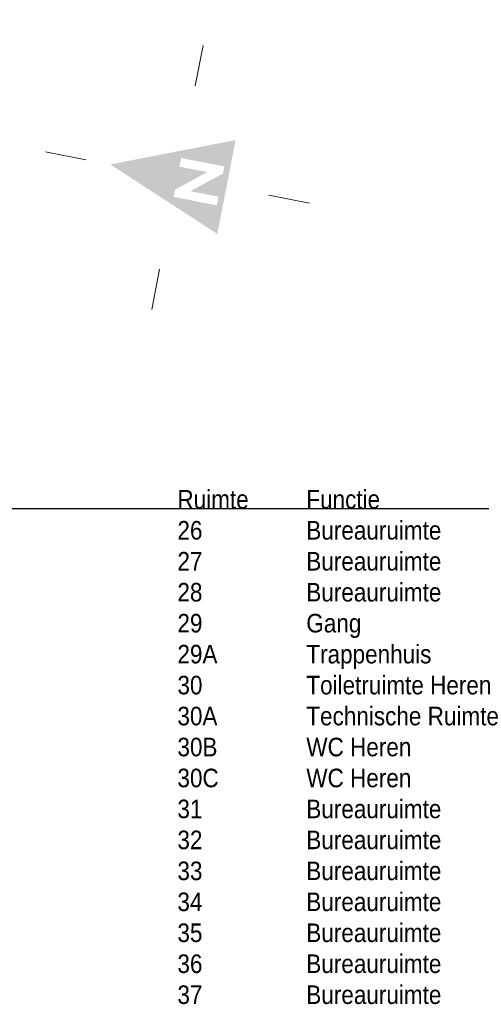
# Model space of a CAD drawing. Header units: millimetres. Extents: x 362177 to 5000048, y 157834 to 733119.
# Tile 68 of 152: x 700007 to 708961, y 266207 to 285292. Entities that reach past the tile are written whole.
import ezdxf

# ---------------------------------------------------------------- set-up
doc = ezdxf.new("R2010")
doc.units = ezdxf.units.MM
doc.set_wipeout_variables(frame=1)
doc.layers.get('DEFPOINTS').update_dxf_attribs({"color": 255})
doc.layers.add('X-L0_C_afwerking', color=7, linetype='Continuous', lineweight=5)
doc.styles.add('DVD_VBC_Arial', font='arial.ttf')

# ---------------------------------------------------------------- blocks, each defined once
blk = doc.blocks.new('DVDVB_05_-S-_noordpijl1191')
at = {"color": 7, "linetype": 'Continuous', "lineweight": 13}
for p, q in [((0, 13.036), (0, 9.036)), ((-13.043, -0.007), (-9.043, -0.007)), ((13.043, -0.007), (9.043, -0.007)), ((0, -13.05), (0, -9.05))]:
    blk.add_line(p, q, dxfattribs=at)
at = {"color": 7, "linetype": 'Continuous', "lineweight": 0, "extrusion": (0, 0, -1)}
blk.add_solid([(4.637, -4.858), (0, 6.619), (-4.637, -4.858)], dxfattribs=at)
blk.add_wipeout([(-1.92, -0.005), (-1.204, -0.005), (1.065, -2.753), (1.065, -0.002), (1.92, -0.002), (1.92, -4.269), (1.214, -4.269), (-1.062, -1.512), (-1.062, -4.269), (-1.92, -4.269)])

msp = doc.modelspace()

# ---------------------------------------------------------------- linework, layer by layer
at = {"layer": 'DEFPOINTS'}
msp.add_xline((570064, 275815), (1, 0), dxfattribs=at)

# ---------------------------------------------------------------- block references
at = {"layer": 'X-L0_C_afwerking', "xscale": 200.0000000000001, "yscale": 200.0000000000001, "rotation": 79}
msp.add_blockref('DVDVB_05_-S-_noordpijl1191', (703064, 282234), dxfattribs=at)

# ---------------------------------------------------------------- texts
at = {"insert": (703064, 276175), "char_height": 360, "attachment_point": 1, "style": 'DVD_VBC_Arial'}
msp.add_mtext_dynamic_manual_height_columns('Ruimte^IFunctie^I^I^I\\P26 ^I^IBureauruimte \\P27 ^I^IBureauruimte ^I^I\\P28 ^I^IBureauruimte ^I^I\\P29 ^I^IGang ^I^I^I^I\\P29A ^I^ITrappenhuis ^I^I\\P30 ^I^IToiletruimte Heren ^I^I\\P30A ^I^ITechnische Ruimte ^I\\P30B ^I^IWC Heren ^I^I^I\\P30C ^I^IWC Heren ^I^I^I\\P31 ^I^IBureauruimte^I ^I\\P32 ^I^IBureauruimte ^I^I\\P33 ^I^IBureauruimte ^I^I\\P34 ^I^IBureauruimte ^I^I\\P35 ^I^IBureauruimte ^I^I\\P36 ^I^IBureauruimte ^I^I\\P37 ^I^IBureauruimte ^I^I', width=13843.335, gutter_width=12.5, heights=[0], dxfattribs=at)

doc.saveas('drawing.dxf')
